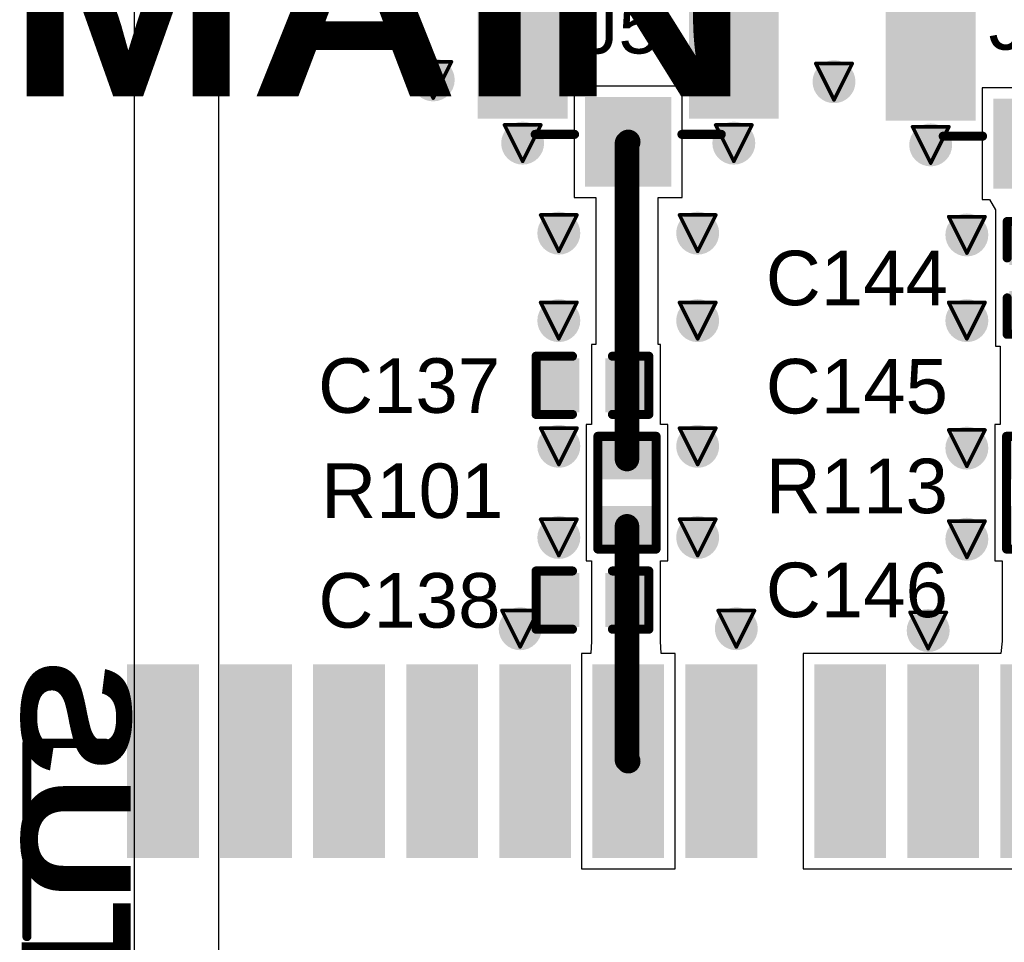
# Model space of a CAD drawing. Header units: inches. Extents: x 0 to 12.2, y 0 to 7.
# Tile 124 of 154: x 2.713 to 3.254, y 4.143 to 4.65. Entities that reach past the tile are written whole.
import ezdxf

# ---------------------------------------------------------------- set-up
doc = ezdxf.new("R2010")
doc.units = ezdxf.units.IN
doc.header["$MEASUREMENT"] = 0
for name, color, linetype in [('Bottom Layer', 5, 'Continuous'), ('Bottom Overlay', 54, 'Continuous'), ('Drill Drawing', 1, 'Continuous'), ('Layer 1', 16, 'Continuous'), ('Layer 2', 76, 'Continuous'), ('Top Layer', 1, 'Continuous'), ('Top Overlay', 2, 'Continuous'), ('Top Paste', 8, 'Continuous'), ('Top Solder', 216, 'Continuous'), ('Via Holes', 16, 'Continuous')]:
    doc.layers.add(name, color=color, linetype=linetype)
doc.styles.add('Arial', font='txt', dxfattribs={"height": 0.2})
doc.styles.add('Arial Black_Bold', font='txt', dxfattribs={"height": 0.2})

# ---------------------------------------------------------------- blocks, each defined once
blk = doc.blocks.new('EC21EFA_512_STD_17')
at = {"layer": 'Top Layer'}
for points in [[(0.57087, 0.51181), (0.66929, 0.51181), (0.66929, 0.48031), (0.57087, 0.48031)], [(0.57087, 0.46063), (0.66929, 0.46063), (0.66929, 0.42913), (0.57087, 0.42913)], [(0.57087, 0.40945), (0.66929, 0.40945), (0.66929, 0.37795), (0.57087, 0.37795)], [(0.57087, 0.35827), (0.66929, 0.35827), (0.66929, 0.32677), (0.57087, 0.32677)], [(0.57087, 0.30709), (0.66929, 0.30709), (0.66929, 0.27559), (0.57087, 0.27559)], [(0.57087, 0.25591), (0.66929, 0.25591), (0.66929, 0.22441), (0.57087, 0.22441)], [(0.57087, 0.20472), (0.66929, 0.20472), (0.66929, 0.17323), (0.57087, 0.17323)], [(0.57087, 0.13386), (0.66929, 0.13386), (0.66929, 0.10236), (0.57087, 0.10236)], [(0.57087, 0.08268), (0.66929, 0.08268), (0.66929, 0.05118), (0.57087, 0.05118)]]:
    blk.add_hatch(color=1, dxfattribs=at).paths.add_polyline_path(points)
at = {"layer": 'Top Solder'}
for points in [[(0.56687, 0.51581), (0.67329, 0.51581), (0.67329, 0.47631), (0.56687, 0.47631)], [(0.56687, 0.46463), (0.67329, 0.46463), (0.67329, 0.42513), (0.56687, 0.42513)], [(0.56687, 0.41345), (0.67329, 0.41345), (0.67329, 0.37395), (0.56687, 0.37395)], [(0.56687, 0.36227), (0.67329, 0.36227), (0.67329, 0.32277), (0.56687, 0.32277)], [(0.56687, 0.31109), (0.67329, 0.31109), (0.67329, 0.27159), (0.56687, 0.27159)], [(0.56687, 0.25991), (0.67329, 0.25991), (0.67329, 0.22041), (0.56687, 0.22041)], [(0.56687, 0.20872), (0.67329, 0.20872), (0.67329, 0.16923), (0.56687, 0.16923)], [(0.56687, 0.13786), (0.67329, 0.13786), (0.67329, 0.09836), (0.56687, 0.09836)], [(0.56687, 0.08668), (0.67329, 0.08668), (0.67329, 0.04718), (0.56687, 0.04718)], [(0.56687, 0.0355), (0.67329, 0.0355), (0.67329, -0.004), (0.56687, -0.004)]]:
    blk.add_hatch(color=216, dxfattribs=at).paths.add_polyline_path(points)
at = {"layer": 'Top Overlay', "const_width": 0.005}
for points in [[(0.52362, 0.57087), (0.62992, 0.57087)], [(0.62992, 0.57087), (0.62992, 0.52756)]]:
    blk.add_lwpolyline(points, dxfattribs=at)
at = {"layer": 'Top Overlay', "const_width": 0.0025}
for points in [[(0.52237, 0.57087, 1), (0.52487, 0.57087, 1)], [(0.62867, 0.57087, 1), (0.63117, 0.57087, 1)], [(0.62867, 0.57087, 1), (0.63117, 0.57087, 1)], [(0.62867, 0.52756, 1), (0.63117, 0.52756, 1)]]:
    blk.add_lwpolyline(points, format="xyb", close=True, dxfattribs=at)
blk = doc.blocks.new('R___0402_56')
at = {"layer": 'Top Layer'}
for points in [[(-0.0275, -0.0125), (-0.0275, 0.0125), (-0.0095, 0.0125), (-0.0095, -0.0125)], [(0.0095, -0.0125), (0.0095, 0.0125), (0.0275, 0.0125), (0.0275, -0.0125)]]:
    blk.add_hatch(color=1, dxfattribs=at).paths.add_polyline_path(points)
at = {"layer": 'Top Paste'}
for points in [[(-0.0275, -0.0125), (-0.0275, 0.0125), (-0.0095, 0.0125), (-0.0095, -0.0125)], [(0.0095, -0.0125), (0.0095, 0.0125), (0.0275, 0.0125), (0.0275, -0.0125)]]:
    blk.add_hatch(color=8, dxfattribs=at).paths.add_polyline_path(points)
at = {"layer": 'Top Solder'}
for points in [[(-0.02967, -0.01467), (-0.02967, 0.01467), (-0.00733, 0.01467), (-0.00733, -0.01467)], [(0.00733, -0.01467), (0.00733, 0.01467), (0.02967, 0.01467), (0.02967, -0.01467)]]:
    blk.add_hatch(color=216, dxfattribs=at).paths.add_polyline_path(points)
at = {"layer": 'Top Overlay'}
for points, const_width in [([(-0.031, -0.016), (-0.031, 0.016)], 0.005), ([(0.031, 0.016), (-0.031, 0.016)], 0.005), ([(0.031, -0.016), (0.031, 0.016)], 0.005), ([(0.031, -0.016), (-0.031, -0.016)], 0.005), ([(0.032, -0.017), (-0.032, -0.017)], 0.000127)]:
    blk.add_lwpolyline(points, dxfattribs=dict(at, const_width=const_width))
for points, const_width in [([(-0.03225, 0.016, 1), (-0.02975, 0.016, 1)], 0.0025), ([(-0.03225, 0.016, 1), (-0.02975, 0.016, 1)], 0.0025), ([(0.02975, 0.016, 1), (0.03225, 0.016, 1)], 0.0025), ([(0.02975, 0.016, 1), (0.03225, 0.016, 1)], 0.0025), ([(-0.03225, -0.016, 1), (-0.02975, -0.016, 1)], 0.0025), ([(-0.03225, -0.016, 1), (-0.02975, -0.016, 1)], 0.0025), ([(0.02975, -0.016, 1), (0.03225, -0.016, 1)], 0.0025), ([(0.02975, -0.016, 1), (0.03225, -0.016, 1)], 0.0025), ([(-0.03203, -0.017, 1), (-0.03197, -0.017, 1)], 0.0000635), ([(0.03197, -0.017, 1), (0.03203, -0.017, 1)], 0.0000635)]:
    blk.add_lwpolyline(points, format="xyb", close=True, dxfattribs=dict(at, const_width=const_width))
blk = doc.blocks.new('R___0402_64')
at = {"layer": 'Top Layer'}
for points in [[(-0.0275, -0.0125), (-0.0275, 0.0125), (-0.0095, 0.0125), (-0.0095, -0.0125)], [(0.0095, -0.0125), (0.0095, 0.0125), (0.0275, 0.0125), (0.0275, -0.0125)]]:
    blk.add_hatch(color=1, dxfattribs=at).paths.add_polyline_path(points)
at = {"layer": 'Top Paste'}
for points in [[(-0.0275, -0.0125), (-0.0275, 0.0125), (-0.0095, 0.0125), (-0.0095, -0.0125)], [(0.0095, -0.0125), (0.0095, 0.0125), (0.0275, 0.0125), (0.0275, -0.0125)]]:
    blk.add_hatch(color=8, dxfattribs=at).paths.add_polyline_path(points)
at = {"layer": 'Top Solder'}
for points in [[(-0.02967, -0.01467), (-0.02967, 0.01467), (-0.00733, 0.01467), (-0.00733, -0.01467)], [(0.00733, -0.01467), (0.00733, 0.01467), (0.02967, 0.01467), (0.02967, -0.01467)]]:
    blk.add_hatch(color=216, dxfattribs=at).paths.add_polyline_path(points)
at = {"layer": 'Top Overlay'}
for points, const_width in [([(-0.031, -0.016), (-0.031, 0.016)], 0.005), ([(0.031, 0.016), (-0.031, 0.016)], 0.005), ([(0.031, -0.016), (0.031, 0.016)], 0.005), ([(0.031, -0.016), (-0.031, -0.016)], 0.005), ([(0.032, -0.017), (-0.032, -0.017)], 0.000127)]:
    blk.add_lwpolyline(points, dxfattribs=dict(at, const_width=const_width))
for points, const_width in [([(-0.03225, 0.016, 1), (-0.02975, 0.016, 1)], 0.0025), ([(-0.03225, 0.016, 1), (-0.02975, 0.016, 1)], 0.0025), ([(0.02975, 0.016, 1), (0.03225, 0.016, 1)], 0.0025), ([(0.02975, 0.016, 1), (0.03225, 0.016, 1)], 0.0025), ([(-0.03225, -0.016, 1), (-0.02975, -0.016, 1)], 0.0025), ([(-0.03225, -0.016, 1), (-0.02975, -0.016, 1)], 0.0025), ([(0.02975, -0.016, 1), (0.03225, -0.016, 1)], 0.0025), ([(0.02975, -0.016, 1), (0.03225, -0.016, 1)], 0.0025), ([(-0.03203, -0.017, 1), (-0.03197, -0.017, 1)], 0.0000635), ([(0.03197, -0.017, 1), (0.03203, -0.017, 1)], 0.0000635)]:
    blk.add_lwpolyline(points, format="xyb", close=True, dxfattribs=dict(at, const_width=const_width))
blk = doc.blocks.new('U_FL_R_SMT_10__190')
at = {"layer": 'Top Layer'}
for points in [[(0.07333, 0.07874), (0.07333, 0.0374), (-0.01329, 0.0374), (-0.01329, 0.07874)], [(-0.05069, 0.01969), (-0.00935, 0.01969), (-0.00935, -0.01968), (-0.05069, -0.01968)], [(0.07333, -0.0374), (0.07333, -0.07874), (-0.01329, -0.07874), (-0.01329, -0.0374)]]:
    blk.add_hatch(color=1, dxfattribs=at).paths.add_polyline_path(points)
at = {"layer": 'Top Paste'}
for points in [[(0.07333, 0.07874), (0.07333, 0.0374), (-0.01329, 0.0374), (-0.01329, 0.07874)], [(-0.05069, 0.01969), (-0.00935, 0.01969), (-0.00935, -0.01968), (-0.05069, -0.01968)], [(0.07333, -0.0374), (0.07333, -0.07874), (-0.01329, -0.07874), (-0.01329, -0.0374)]]:
    blk.add_hatch(color=8, dxfattribs=at).paths.add_polyline_path(points)
at = {"layer": 'Top Solder'}
for points in [[(0.07733, 0.08274), (0.07733, 0.0334), (-0.01729, 0.0334), (-0.01729, 0.08274)], [(-0.05469, 0.02369), (-0.00535, 0.02369), (-0.00535, -0.02368), (-0.05469, -0.02368)], [(0.07733, -0.0334), (0.07733, -0.08274), (-0.01729, -0.08274), (-0.01729, -0.0334)]]:
    blk.add_hatch(color=216, dxfattribs=at).paths.add_polyline_path(points)
at = {"layer": 'Top Overlay', "const_width": 0.005}
for points in [[(-0.02589, 0.05118), (-0.02589, 0.02953)], [(0.08593, 0.05118), (0.08593, -0.05118)], [(-0.02589, -0.02953), (-0.02589, -0.05118)]]:
    blk.add_lwpolyline(points, dxfattribs=at)
at = {"layer": 'Top Overlay', "const_width": 0.0025}
for points in [[(-0.02714, 0.05118, 1), (-0.02464, 0.05118, 1)], [(0.08468, 0.05118, 1), (0.08718, 0.05118, 1)], [(-0.02714, 0.02953, 1), (-0.02464, 0.02953, 1)], [(-0.02714, -0.02953, 1), (-0.02464, -0.02953, 1)], [(-0.02714, -0.05118, 1), (-0.02464, -0.05118, 1)], [(0.08468, -0.05118, 1), (0.08718, -0.05118, 1)]]:
    blk.add_lwpolyline(points, format="xyb", close=True, dxfattribs=at)
blk = doc.blocks.new('U_FL_R_SMT_10__192')
at = {"layer": 'Top Layer'}
for points in [[(0.07333, 0.07874), (0.07333, 0.0374), (-0.01329, 0.0374), (-0.01329, 0.07874)], [(-0.05069, 0.01969), (-0.00935, 0.01969), (-0.00935, -0.01968), (-0.05069, -0.01968)], [(0.07333, -0.0374), (0.07333, -0.07874), (-0.01329, -0.07874), (-0.01329, -0.0374)]]:
    blk.add_hatch(color=1, dxfattribs=at).paths.add_polyline_path(points)
at = {"layer": 'Top Paste'}
for points in [[(0.07333, 0.07874), (0.07333, 0.0374), (-0.01329, 0.0374), (-0.01329, 0.07874)], [(-0.05069, 0.01969), (-0.00935, 0.01969), (-0.00935, -0.01968), (-0.05069, -0.01968)], [(0.07333, -0.0374), (0.07333, -0.07874), (-0.01329, -0.07874), (-0.01329, -0.0374)]]:
    blk.add_hatch(color=8, dxfattribs=at).paths.add_polyline_path(points)
at = {"layer": 'Top Solder'}
for points in [[(0.07733, 0.08274), (0.07733, 0.0334), (-0.01729, 0.0334), (-0.01729, 0.08274)], [(-0.05469, 0.02369), (-0.00535, 0.02369), (-0.00535, -0.02368), (-0.05469, -0.02368)], [(0.07733, -0.0334), (0.07733, -0.08274), (-0.01729, -0.08274), (-0.01729, -0.0334)]]:
    blk.add_hatch(color=216, dxfattribs=at).paths.add_polyline_path(points)
at = {"layer": 'Top Overlay', "const_width": 0.005}
for points in [[(-0.02589, 0.05118), (-0.02589, 0.02953)], [(0.08593, 0.05118), (0.08593, -0.05118)], [(-0.02589, -0.02953), (-0.02589, -0.05118)]]:
    blk.add_lwpolyline(points, dxfattribs=at)
at = {"layer": 'Top Overlay', "const_width": 0.0025}
for points in [[(-0.02714, 0.05118, 1), (-0.02464, 0.05118, 1)], [(0.08468, 0.05118, 1), (0.08718, 0.05118, 1)], [(-0.02714, 0.02953, 1), (-0.02464, 0.02953, 1)], [(-0.02714, -0.02953, 1), (-0.02464, -0.02953, 1)], [(-0.02714, -0.05118, 1), (-0.02464, -0.05118, 1)], [(0.08468, -0.05118, 1), (0.08718, -0.05118, 1)]]:
    blk.add_lwpolyline(points, format="xyb", close=True, dxfattribs=at)
blk = doc.blocks.new('C___0402_212')
at = {"layer": 'Top Layer'}
for points in [[(-0.0275, -0.0125), (-0.0275, 0.0125), (-0.0095, 0.0125), (-0.0095, -0.0125)], [(0.0095, -0.0125), (0.0095, 0.0125), (0.0275, 0.0125), (0.0275, -0.0125)]]:
    blk.add_hatch(color=1, dxfattribs=at).paths.add_polyline_path(points)
at = {"layer": 'Top Paste'}
for points in [[(-0.0275, -0.0125), (-0.0275, 0.0125), (-0.0095, 0.0125), (-0.0095, -0.0125)], [(0.0095, -0.0125), (0.0095, 0.0125), (0.0275, 0.0125), (0.0275, -0.0125)]]:
    blk.add_hatch(color=8, dxfattribs=at).paths.add_polyline_path(points)
at = {"layer": 'Top Solder'}
for points in [[(-0.02986, -0.01486), (-0.02986, 0.01486), (-0.00714, 0.01486), (-0.00714, -0.01486)], [(0.00714, -0.01486), (0.00714, 0.01486), (0.02986, 0.01486), (0.02986, -0.01486)]]:
    blk.add_hatch(color=216, dxfattribs=at).paths.add_polyline_path(points)
at = {"layer": 'Top Overlay', "const_width": 0.005}
for points in [[(-0.011, 0.016), (-0.031, 0.016)], [(-0.031, 0.016), (-0.031, -0.016)], [(0.011, 0.016), (0.031, 0.016)], [(0.031, 0.016), (0.031, -0.016)], [(-0.031, -0.016), (-0.011, -0.016)], [(0.011, -0.016), (0.031, -0.016)]]:
    blk.add_lwpolyline(points, dxfattribs=at)
at = {"layer": 'Top Overlay', "const_width": 0.0025}
for points in [[(-0.03225, 0.016, 1), (-0.02975, 0.016, 1)], [(-0.03225, 0.016, 1), (-0.02975, 0.016, 1)], [(-0.01225, 0.016, 1), (-0.00975, 0.016, 1)], [(0.00975, 0.016, 1), (0.01225, 0.016, 1)], [(0.02975, 0.016, 1), (0.03225, 0.016, 1)], [(0.02975, 0.016, 1), (0.03225, 0.016, 1)], [(-0.03225, -0.016, 1), (-0.02975, -0.016, 1)], [(-0.03225, -0.016, 1), (-0.02975, -0.016, 1)], [(-0.01225, -0.016, 1), (-0.00975, -0.016, 1)], [(0.00975, -0.016, 1), (0.01225, -0.016, 1)], [(0.02975, -0.016, 1), (0.03225, -0.016, 1)], [(0.02975, -0.016, 1), (0.03225, -0.016, 1)]]:
    blk.add_lwpolyline(points, format="xyb", close=True, dxfattribs=at)
blk = doc.blocks.new('C___0402_218')
at = {"layer": 'Top Layer'}
for points in [[(-0.0275, -0.0125), (-0.0275, 0.0125), (-0.0095, 0.0125), (-0.0095, -0.0125)], [(0.0095, -0.0125), (0.0095, 0.0125), (0.0275, 0.0125), (0.0275, -0.0125)]]:
    blk.add_hatch(color=1, dxfattribs=at).paths.add_polyline_path(points)
at = {"layer": 'Top Paste'}
for points in [[(-0.0275, -0.0125), (-0.0275, 0.0125), (-0.0095, 0.0125), (-0.0095, -0.0125)], [(0.0095, -0.0125), (0.0095, 0.0125), (0.0275, 0.0125), (0.0275, -0.0125)]]:
    blk.add_hatch(color=8, dxfattribs=at).paths.add_polyline_path(points)
at = {"layer": 'Top Solder'}
for points in [[(-0.02986, -0.01486), (-0.02986, 0.01486), (-0.00714, 0.01486), (-0.00714, -0.01486)], [(0.00714, -0.01486), (0.00714, 0.01486), (0.02986, 0.01486), (0.02986, -0.01486)]]:
    blk.add_hatch(color=216, dxfattribs=at).paths.add_polyline_path(points)
at = {"layer": 'Top Overlay', "const_width": 0.005}
for points in [[(-0.031, 0.016), (-0.011, 0.016)], [(-0.031, -0.016), (-0.031, 0.016)], [(0.011, 0.016), (0.031, 0.016)], [(0.031, -0.016), (0.031, 0.016)], [(-0.031, -0.016), (-0.011, -0.016)], [(0.011, -0.016), (0.031, -0.016)]]:
    blk.add_lwpolyline(points, dxfattribs=at)
at = {"layer": 'Top Overlay', "const_width": 0.0025}
for points in [[(-0.03225, 0.016, 1), (-0.02975, 0.016, 1)], [(-0.03225, 0.016, 1), (-0.02975, 0.016, 1)], [(-0.01225, 0.016, 1), (-0.00975, 0.016, 1)], [(0.00975, 0.016, 1), (0.01225, 0.016, 1)], [(0.02975, 0.016, 1), (0.03225, 0.016, 1)], [(0.02975, 0.016, 1), (0.03225, 0.016, 1)], [(-0.03225, -0.016, 1), (-0.02975, -0.016, 1)], [(-0.03225, -0.016, 1), (-0.02975, -0.016, 1)], [(-0.01225, -0.016, 1), (-0.00975, -0.016, 1)], [(0.00975, -0.016, 1), (0.01225, -0.016, 1)], [(0.02975, -0.016, 1), (0.03225, -0.016, 1)], [(0.02975, -0.016, 1), (0.03225, -0.016, 1)]]:
    blk.add_lwpolyline(points, format="xyb", close=True, dxfattribs=at)
blk = doc.blocks.new('C___0402_219')
at = {"layer": 'Top Layer'}
for points in [[(-0.0275, -0.0125), (-0.0275, 0.0125), (-0.0095, 0.0125), (-0.0095, -0.0125)], [(0.0095, -0.0125), (0.0095, 0.0125), (0.0275, 0.0125), (0.0275, -0.0125)]]:
    blk.add_hatch(color=1, dxfattribs=at).paths.add_polyline_path(points)
at = {"layer": 'Top Paste'}
for points in [[(-0.0275, -0.0125), (-0.0275, 0.0125), (-0.0095, 0.0125), (-0.0095, -0.0125)], [(0.0095, -0.0125), (0.0095, 0.0125), (0.0275, 0.0125), (0.0275, -0.0125)]]:
    blk.add_hatch(color=8, dxfattribs=at).paths.add_polyline_path(points)
at = {"layer": 'Top Solder'}
for points in [[(-0.02986, -0.01486), (-0.02986, 0.01486), (-0.00714, 0.01486), (-0.00714, -0.01486)], [(0.00714, -0.01486), (0.00714, 0.01486), (0.02986, 0.01486), (0.02986, -0.01486)]]:
    blk.add_hatch(color=216, dxfattribs=at).paths.add_polyline_path(points)
at = {"layer": 'Top Overlay', "const_width": 0.005}
for points in [[(-0.031, 0.016), (-0.011, 0.016)], [(-0.031, -0.016), (-0.031, 0.016)], [(0.011, 0.016), (0.031, 0.016)], [(0.031, -0.016), (0.031, 0.016)], [(-0.031, -0.016), (-0.011, -0.016)], [(0.011, -0.016), (0.031, -0.016)]]:
    blk.add_lwpolyline(points, dxfattribs=at)
at = {"layer": 'Top Overlay', "const_width": 0.0025}
for points in [[(-0.03225, 0.016, 1), (-0.02975, 0.016, 1)], [(-0.03225, 0.016, 1), (-0.02975, 0.016, 1)], [(-0.01225, 0.016, 1), (-0.00975, 0.016, 1)], [(0.00975, 0.016, 1), (0.01225, 0.016, 1)], [(0.02975, 0.016, 1), (0.03225, 0.016, 1)], [(0.02975, 0.016, 1), (0.03225, 0.016, 1)], [(-0.03225, -0.016, 1), (-0.02975, -0.016, 1)], [(-0.03225, -0.016, 1), (-0.02975, -0.016, 1)], [(-0.01225, -0.016, 1), (-0.00975, -0.016, 1)], [(0.00975, -0.016, 1), (0.01225, -0.016, 1)], [(0.02975, -0.016, 1), (0.03225, -0.016, 1)], [(0.02975, -0.016, 1), (0.03225, -0.016, 1)]]:
    blk.add_lwpolyline(points, format="xyb", close=True, dxfattribs=at)

msp = doc.modelspace()

# ---------------------------------------------------------------- hatches: boundary and pattern name
at = {"layer": 'Bottom Layer'}
h = msp.add_hatch(color=5, dxfattribs=at)
edge = h.paths.add_edge_path()
edge.add_arc((2.94, 4.61676), 0.01181, 0, 360)
h = msp.add_hatch(color=5, dxfattribs=at)
edge = h.paths.add_edge_path()
edge.add_arc((3.16041, 4.61577), 0.01181, 0, 360)
h = msp.add_hatch(color=5, dxfattribs=at)
edge = h.paths.add_edge_path()
edge.add_arc((2.98917, 4.58199), 0.01181, 0, 360)
h = msp.add_hatch(color=5, dxfattribs=at)
edge = h.paths.add_edge_path()
edge.add_arc((3.10531, 4.58199), 0.01181, 0, 360)
h = msp.add_hatch(color=5, dxfattribs=at)
edge = h.paths.add_edge_path()
edge.add_arc((3.21358, 4.58101), 0.01181, 0, 360)
h = msp.add_hatch(color=5, dxfattribs=at)
edge = h.paths.add_edge_path()
edge.add_arc((3.00906, 4.53249), 0.01181, 0, 360)
h = msp.add_hatch(color=5, dxfattribs=at)
edge = h.paths.add_edge_path()
edge.add_arc((3.08543, 4.53249), 0.01181, 0, 360)
h = msp.add_hatch(color=5, dxfattribs=at)
edge = h.paths.add_edge_path()
edge.add_arc((3.23347, 4.53151), 0.01181, 0, 360)
h = msp.add_hatch(color=5, dxfattribs=at)
edge = h.paths.add_edge_path()
edge.add_arc((3.00906, 4.48439), 0.01181, 0, 360)
h = msp.add_hatch(color=5, dxfattribs=at)
edge = h.paths.add_edge_path()
edge.add_arc((3.08543, 4.48439), 0.01181, 0, 360)
h = msp.add_hatch(color=5, dxfattribs=at)
edge = h.paths.add_edge_path()
edge.add_arc((3.23347, 4.48439), 0.01181, 0, 360)
h = msp.add_hatch(color=5, dxfattribs=at)
edge = h.paths.add_edge_path()
edge.add_arc((3.00906, 4.41527), 0.01181, 0, 360)
h = msp.add_hatch(color=5, dxfattribs=at)
edge = h.paths.add_edge_path()
edge.add_arc((3.08543, 4.41527), 0.01181, 0, 360)
h = msp.add_hatch(color=5, dxfattribs=at)
edge = h.paths.add_edge_path()
edge.add_arc((3.23347, 4.41428), 0.01181, 0, 360)
h = msp.add_hatch(color=5, dxfattribs=at)
edge = h.paths.add_edge_path()
edge.add_arc((3.00906, 4.36515), 0.01181, 0, 360)
h = msp.add_hatch(color=5, dxfattribs=at)
edge = h.paths.add_edge_path()
edge.add_arc((3.08543, 4.36515), 0.01181, 0, 360)
h = msp.add_hatch(color=5, dxfattribs=at)
edge = h.paths.add_edge_path()
edge.add_arc((3.23347, 4.36416), 0.01181, 0, 360)
h = msp.add_hatch(color=5, dxfattribs=at)
edge = h.paths.add_edge_path()
edge.add_arc((2.9878, 4.31496), 0.01181, 0, 360)
h = msp.add_hatch(color=5, dxfattribs=at)
edge = h.paths.add_edge_path()
edge.add_arc((3.10668, 4.31496), 0.01181, 0, 360)
h = msp.add_hatch(color=5, dxfattribs=at)
edge = h.paths.add_edge_path()
edge.add_arc((3.21221, 4.31398), 0.01181, 0, 360)
at = {"layer": 'Layer 1'}
h = msp.add_hatch(color=16, dxfattribs=at)
edge = h.paths.add_edge_path()
edge.add_arc((2.94, 4.61676), 0.01181, 0, 360)
h = msp.add_hatch(color=16, dxfattribs=at)
edge = h.paths.add_edge_path()
edge.add_arc((3.16041, 4.61577), 0.01181, 0, 360)
h = msp.add_hatch(color=16, dxfattribs=at)
edge = h.paths.add_edge_path()
edge.add_arc((2.98917, 4.58199), 0.01181, 0, 360)
h = msp.add_hatch(color=16, dxfattribs=at)
edge = h.paths.add_edge_path()
edge.add_arc((3.10531, 4.58199), 0.01181, 0, 360)
h = msp.add_hatch(color=16, dxfattribs=at)
edge = h.paths.add_edge_path()
edge.add_arc((3.21358, 4.58101), 0.01181, 0, 360)
h = msp.add_hatch(color=16, dxfattribs=at)
edge = h.paths.add_edge_path()
edge.add_arc((3.00906, 4.53249), 0.01181, 0, 360)
h = msp.add_hatch(color=16, dxfattribs=at)
edge = h.paths.add_edge_path()
edge.add_arc((3.08543, 4.53249), 0.01181, 0, 360)
h = msp.add_hatch(color=16, dxfattribs=at)
edge = h.paths.add_edge_path()
edge.add_arc((3.23347, 4.53151), 0.01181, 0, 360)
h = msp.add_hatch(color=16, dxfattribs=at)
edge = h.paths.add_edge_path()
edge.add_arc((3.00906, 4.48439), 0.01181, 0, 360)
h = msp.add_hatch(color=16, dxfattribs=at)
edge = h.paths.add_edge_path()
edge.add_arc((3.08543, 4.48439), 0.01181, 0, 360)
h = msp.add_hatch(color=16, dxfattribs=at)
edge = h.paths.add_edge_path()
edge.add_arc((3.23347, 4.48439), 0.01181, 0, 360)
h = msp.add_hatch(color=16, dxfattribs=at)
edge = h.paths.add_edge_path()
edge.add_arc((3.00906, 4.41527), 0.01181, 0, 360)
h = msp.add_hatch(color=16, dxfattribs=at)
edge = h.paths.add_edge_path()
edge.add_arc((3.08543, 4.41527), 0.01181, 0, 360)
h = msp.add_hatch(color=16, dxfattribs=at)
edge = h.paths.add_edge_path()
edge.add_arc((3.23347, 4.41428), 0.01181, 0, 360)
h = msp.add_hatch(color=16, dxfattribs=at)
edge = h.paths.add_edge_path()
edge.add_arc((3.00906, 4.36515), 0.01181, 0, 360)
h = msp.add_hatch(color=16, dxfattribs=at)
edge = h.paths.add_edge_path()
edge.add_arc((3.08543, 4.36515), 0.01181, 0, 360)
h = msp.add_hatch(color=16, dxfattribs=at)
edge = h.paths.add_edge_path()
edge.add_arc((3.23347, 4.36416), 0.01181, 0, 360)
h = msp.add_hatch(color=16, dxfattribs=at)
edge = h.paths.add_edge_path()
edge.add_arc((2.9878, 4.31496), 0.01181, 0, 360)
h = msp.add_hatch(color=16, dxfattribs=at)
edge = h.paths.add_edge_path()
edge.add_arc((3.10668, 4.31496), 0.01181, 0, 360)
h = msp.add_hatch(color=16, dxfattribs=at)
edge = h.paths.add_edge_path()
edge.add_arc((3.21221, 4.31398), 0.01181, 0, 360)
at = {"layer": 'Layer 2'}
h = msp.add_hatch(color=76, dxfattribs=at)
edge = h.paths.add_edge_path()
edge.add_arc((2.94, 4.61676), 0.01181, 0, 360)
h = msp.add_hatch(color=76, dxfattribs=at)
edge = h.paths.add_edge_path()
edge.add_arc((3.16041, 4.61577), 0.01181, 0, 360)
h = msp.add_hatch(color=76, dxfattribs=at)
edge = h.paths.add_edge_path()
edge.add_arc((2.98917, 4.58199), 0.01181, 0, 360)
h = msp.add_hatch(color=76, dxfattribs=at)
edge = h.paths.add_edge_path()
edge.add_arc((3.10531, 4.58199), 0.01181, 0, 360)
h = msp.add_hatch(color=76, dxfattribs=at)
edge = h.paths.add_edge_path()
edge.add_arc((3.21358, 4.58101), 0.01181, 0, 360)
h = msp.add_hatch(color=76, dxfattribs=at)
edge = h.paths.add_edge_path()
edge.add_arc((3.00906, 4.53249), 0.01181, 0, 360)
h = msp.add_hatch(color=76, dxfattribs=at)
edge = h.paths.add_edge_path()
edge.add_arc((3.08543, 4.53249), 0.01181, 0, 360)
h = msp.add_hatch(color=76, dxfattribs=at)
edge = h.paths.add_edge_path()
edge.add_arc((3.23347, 4.53151), 0.01181, 0, 360)
h = msp.add_hatch(color=76, dxfattribs=at)
edge = h.paths.add_edge_path()
edge.add_arc((3.00906, 4.48439), 0.01181, 0, 360)
h = msp.add_hatch(color=76, dxfattribs=at)
edge = h.paths.add_edge_path()
edge.add_arc((3.08543, 4.48439), 0.01181, 0, 360)
h = msp.add_hatch(color=76, dxfattribs=at)
edge = h.paths.add_edge_path()
edge.add_arc((3.23347, 4.48439), 0.01181, 0, 360)
h = msp.add_hatch(color=76, dxfattribs=at)
edge = h.paths.add_edge_path()
edge.add_arc((3.00906, 4.41527), 0.01181, 0, 360)
h = msp.add_hatch(color=76, dxfattribs=at)
edge = h.paths.add_edge_path()
edge.add_arc((3.08543, 4.41527), 0.01181, 0, 360)
h = msp.add_hatch(color=76, dxfattribs=at)
edge = h.paths.add_edge_path()
edge.add_arc((3.23347, 4.41428), 0.01181, 0, 360)
h = msp.add_hatch(color=76, dxfattribs=at)
edge = h.paths.add_edge_path()
edge.add_arc((3.00906, 4.36515), 0.01181, 0, 360)
h = msp.add_hatch(color=76, dxfattribs=at)
edge = h.paths.add_edge_path()
edge.add_arc((3.08543, 4.36515), 0.01181, 0, 360)
h = msp.add_hatch(color=76, dxfattribs=at)
edge = h.paths.add_edge_path()
edge.add_arc((3.23347, 4.36416), 0.01181, 0, 360)
h = msp.add_hatch(color=76, dxfattribs=at)
edge = h.paths.add_edge_path()
edge.add_arc((2.9878, 4.31496), 0.01181, 0, 360)
h = msp.add_hatch(color=76, dxfattribs=at)
edge = h.paths.add_edge_path()
edge.add_arc((3.10668, 4.31496), 0.01181, 0, 360)
h = msp.add_hatch(color=76, dxfattribs=at)
edge = h.paths.add_edge_path()
edge.add_arc((3.21221, 4.31398), 0.01181, 0, 360)
at = {"layer": 'Top Layer'}
h = msp.add_hatch(color=1, dxfattribs=at)
edge = h.paths.add_edge_path()
edge.add_arc((2.94, 4.61676), 0.01181, 0, 360)
h = msp.add_hatch(color=1, dxfattribs=at)
edge = h.paths.add_edge_path()
edge.add_arc((3.16041, 4.61577), 0.01181, 0, 360)
h = msp.add_hatch(color=1, dxfattribs=at)
edge = h.paths.add_edge_path()
edge.add_arc((2.98917, 4.58199), 0.01181, 0, 360)
h = msp.add_hatch(color=1, dxfattribs=at)
edge = h.paths.add_edge_path()
edge.add_arc((3.10531, 4.58199), 0.01181, 0, 360)
h = msp.add_hatch(color=1, dxfattribs=at)
edge = h.paths.add_edge_path()
edge.add_arc((3.21358, 4.58101), 0.01181, 0, 360)
h = msp.add_hatch(color=1, dxfattribs=at)
edge = h.paths.add_edge_path()
edge.add_arc((3.00906, 4.53249), 0.01181, 0, 360)
h = msp.add_hatch(color=1, dxfattribs=at)
edge = h.paths.add_edge_path()
edge.add_arc((3.08543, 4.53249), 0.01181, 0, 360)
h = msp.add_hatch(color=1, dxfattribs=at)
edge = h.paths.add_edge_path()
edge.add_arc((3.23347, 4.53151), 0.01181, 0, 360)
h = msp.add_hatch(color=1, dxfattribs=at)
edge = h.paths.add_edge_path()
edge.add_arc((3.00906, 4.48439), 0.01181, 0, 360)
h = msp.add_hatch(color=1, dxfattribs=at)
edge = h.paths.add_edge_path()
edge.add_arc((3.08543, 4.48439), 0.01181, 0, 360)
h = msp.add_hatch(color=1, dxfattribs=at)
edge = h.paths.add_edge_path()
edge.add_arc((3.23347, 4.48439), 0.01181, 0, 360)
h = msp.add_hatch(color=1, dxfattribs=at)
edge = h.paths.add_edge_path()
edge.add_arc((3.00906, 4.41527), 0.01181, 0, 360)
h = msp.add_hatch(color=1, dxfattribs=at)
edge = h.paths.add_edge_path()
edge.add_arc((3.08543, 4.41527), 0.01181, 0, 360)
h = msp.add_hatch(color=1, dxfattribs=at)
edge = h.paths.add_edge_path()
edge.add_arc((3.23347, 4.41428), 0.01181, 0, 360)
h = msp.add_hatch(color=1, dxfattribs=at)
edge = h.paths.add_edge_path()
edge.add_arc((3.00906, 4.36515), 0.01181, 0, 360)
h = msp.add_hatch(color=1, dxfattribs=at)
edge = h.paths.add_edge_path()
edge.add_arc((3.08543, 4.36515), 0.01181, 0, 360)
h = msp.add_hatch(color=1, dxfattribs=at)
edge = h.paths.add_edge_path()
edge.add_arc((3.23347, 4.36416), 0.01181, 0, 360)
h = msp.add_hatch(color=1, dxfattribs=at)
edge = h.paths.add_edge_path()
edge.add_arc((2.9878, 4.31496), 0.01181, 0, 360)
h = msp.add_hatch(color=1, dxfattribs=at)
edge = h.paths.add_edge_path()
edge.add_arc((3.10668, 4.31496), 0.01181, 0, 360)
h = msp.add_hatch(color=1, dxfattribs=at)
edge = h.paths.add_edge_path()
edge.add_arc((3.21221, 4.31398), 0.01181, 0, 360)
at = {"layer": 'Via Holes'}
h = msp.add_hatch(color=7, dxfattribs=at)
edge = h.paths.add_edge_path()
edge.add_arc((2.94, 4.61676), 0.00591, 0, 360)
h = msp.add_hatch(color=7, dxfattribs=at)
edge = h.paths.add_edge_path()
edge.add_arc((3.16041, 4.61577), 0.00591, 0, 360)
h = msp.add_hatch(color=7, dxfattribs=at)
edge = h.paths.add_edge_path()
edge.add_arc((2.98917, 4.58199), 0.00591, 0, 360)
h = msp.add_hatch(color=7, dxfattribs=at)
edge = h.paths.add_edge_path()
edge.add_arc((3.10531, 4.58199), 0.00591, 0, 360)
h = msp.add_hatch(color=7, dxfattribs=at)
edge = h.paths.add_edge_path()
edge.add_arc((3.21358, 4.58101), 0.00591, 0, 360)
h = msp.add_hatch(color=7, dxfattribs=at)
edge = h.paths.add_edge_path()
edge.add_arc((3.00906, 4.53249), 0.00591, 0, 360)
h = msp.add_hatch(color=7, dxfattribs=at)
edge = h.paths.add_edge_path()
edge.add_arc((3.08543, 4.53249), 0.00591, 0, 360)
h = msp.add_hatch(color=7, dxfattribs=at)
edge = h.paths.add_edge_path()
edge.add_arc((3.23347, 4.53151), 0.00591, 0, 360)
h = msp.add_hatch(color=7, dxfattribs=at)
edge = h.paths.add_edge_path()
edge.add_arc((3.00906, 4.48439), 0.00591, 0, 360)
h = msp.add_hatch(color=7, dxfattribs=at)
edge = h.paths.add_edge_path()
edge.add_arc((3.08543, 4.48439), 0.00591, 0, 360)
h = msp.add_hatch(color=7, dxfattribs=at)
edge = h.paths.add_edge_path()
edge.add_arc((3.23347, 4.48439), 0.00591, 0, 360)
h = msp.add_hatch(color=7, dxfattribs=at)
edge = h.paths.add_edge_path()
edge.add_arc((3.00906, 4.41527), 0.00591, 0, 360)
h = msp.add_hatch(color=7, dxfattribs=at)
edge = h.paths.add_edge_path()
edge.add_arc((3.08543, 4.41527), 0.00591, 0, 360)
h = msp.add_hatch(color=7, dxfattribs=at)
edge = h.paths.add_edge_path()
edge.add_arc((3.23347, 4.41428), 0.00591, 0, 360)
h = msp.add_hatch(color=7, dxfattribs=at)
edge = h.paths.add_edge_path()
edge.add_arc((3.00906, 4.36515), 0.00591, 0, 360)
h = msp.add_hatch(color=7, dxfattribs=at)
edge = h.paths.add_edge_path()
edge.add_arc((3.08543, 4.36515), 0.00591, 0, 360)
h = msp.add_hatch(color=7, dxfattribs=at)
edge = h.paths.add_edge_path()
edge.add_arc((3.23347, 4.36416), 0.00591, 0, 360)
h = msp.add_hatch(color=7, dxfattribs=at)
edge = h.paths.add_edge_path()
edge.add_arc((2.9878, 4.31496), 0.00591, 0, 360)
h = msp.add_hatch(color=7, dxfattribs=at)
edge = h.paths.add_edge_path()
edge.add_arc((3.10668, 4.31496), 0.00591, 0, 360)
h = msp.add_hatch(color=7, dxfattribs=at)
edge = h.paths.add_edge_path()
edge.add_arc((3.21221, 4.31398), 0.00591, 0, 360)

# ---------------------------------------------------------------- linework, layer by layer
at = {"layer": 'Drill Drawing', "const_width": 0.002}
for points in [[(2.93, 4.62676), (2.95, 4.62676)], [(2.93, 4.62676), (2.94, 4.60676)], [(2.94, 4.60676), (2.95, 4.62676)], [(3.15041, 4.62577), (3.17041, 4.62577)], [(3.15041, 4.62577), (3.16041, 4.60577)], [(3.16041, 4.60577), (3.17041, 4.62577)], [(2.97917, 4.59199), (2.99917, 4.59199)], [(2.97917, 4.59199), (2.98917, 4.57199)], [(2.98917, 4.57199), (2.99917, 4.59199)], [(3.09531, 4.59199), (3.11531, 4.59199)], [(3.09531, 4.59199), (3.10531, 4.57199)], [(3.10531, 4.57199), (3.11531, 4.59199)], [(3.20358, 4.59101), (3.22358, 4.59101)], [(3.20358, 4.59101), (3.21358, 4.57101)], [(3.21358, 4.57101), (3.22358, 4.59101)], [(2.99906, 4.54249), (3.01906, 4.54249)], [(2.99906, 4.54249), (3.00906, 4.52249)], [(3.00906, 4.52249), (3.01906, 4.54249)], [(3.07543, 4.54249), (3.09543, 4.54249)], [(3.07543, 4.54249), (3.08543, 4.52249)], [(3.08543, 4.52249), (3.09543, 4.54249)], [(3.22347, 4.54151), (3.24347, 4.54151)], [(3.22347, 4.54151), (3.23347, 4.52151)], [(3.23347, 4.52151), (3.24347, 4.54151)], [(2.99906, 4.49439), (3.01906, 4.49439)], [(2.99906, 4.49439), (3.00906, 4.47439)], [(3.00906, 4.47439), (3.01906, 4.49439)], [(3.07543, 4.49439), (3.09543, 4.49439)], [(3.07543, 4.49439), (3.08543, 4.47439)], [(3.08543, 4.47439), (3.09543, 4.49439)], [(3.22347, 4.49439), (3.24347, 4.49439)], [(3.22347, 4.49439), (3.23347, 4.47439)], [(3.23347, 4.47439), (3.24347, 4.49439)], [(2.99906, 4.42527), (3.01906, 4.42527)], [(2.99906, 4.42527), (3.00906, 4.40527)], [(3.00906, 4.40527), (3.01906, 4.42527)], [(3.07543, 4.42527), (3.09543, 4.42527)], [(3.07543, 4.42527), (3.08543, 4.40527)], [(3.08543, 4.40527), (3.09543, 4.42527)], [(3.22347, 4.42428), (3.24347, 4.42428)], [(3.22347, 4.42428), (3.23347, 4.40428)], [(3.23347, 4.40428), (3.24347, 4.42428)], [(2.99906, 4.37515), (3.01906, 4.37515)], [(2.99906, 4.37515), (3.00906, 4.35515)], [(3.00906, 4.35515), (3.01906, 4.37515)], [(3.07543, 4.37515), (3.09543, 4.37515)], [(3.07543, 4.37515), (3.08543, 4.35515)], [(3.08543, 4.35515), (3.09543, 4.37515)], [(3.22347, 4.37416), (3.24347, 4.37416)], [(3.22347, 4.37416), (3.23347, 4.35416)], [(3.23347, 4.35416), (3.24347, 4.37416)], [(2.9778, 4.32496), (2.9978, 4.32496)], [(2.9778, 4.32496), (2.9878, 4.30496)], [(2.9878, 4.30496), (2.9978, 4.32496)], [(3.09668, 4.32496), (3.11668, 4.32496)], [(3.09668, 4.32496), (3.10668, 4.30496)], [(3.10668, 4.30496), (3.11668, 4.32496)], [(3.20221, 4.32398), (3.22221, 4.32398)], [(3.20221, 4.32398), (3.21221, 4.30398)], [(3.21221, 4.30398), (3.22221, 4.32398)]]:
    msp.add_lwpolyline(points, dxfattribs=at)
at = {"layer": 'Drill Drawing', "const_width": 0.001}
for points in [[(2.9295, 4.62676, 1), (2.9305, 4.62676, 1)], [(2.9295, 4.62676, 1), (2.9305, 4.62676, 1)], [(2.9495, 4.62676, 1), (2.9505, 4.62676, 1)], [(2.9495, 4.62676, 1), (2.9505, 4.62676, 1)], [(3.14991, 4.62577, 1), (3.15091, 4.62577, 1)], [(3.14991, 4.62577, 1), (3.15091, 4.62577, 1)], [(3.16991, 4.62577, 1), (3.17091, 4.62577, 1)], [(3.16991, 4.62577, 1), (3.17091, 4.62577, 1)], [(2.9395, 4.60676, 1), (2.9405, 4.60676, 1)], [(2.9395, 4.60676, 1), (2.9405, 4.60676, 1)], [(3.15991, 4.60577, 1), (3.16091, 4.60577, 1)], [(3.15991, 4.60577, 1), (3.16091, 4.60577, 1)], [(2.97867, 4.59199, 1), (2.97967, 4.59199, 1)], [(2.97867, 4.59199, 1), (2.97967, 4.59199, 1)], [(2.99867, 4.59199, 1), (2.99967, 4.59199, 1)], [(2.99867, 4.59199, 1), (2.99967, 4.59199, 1)], [(3.09481, 4.59199, 1), (3.09581, 4.59199, 1)], [(3.09481, 4.59199, 1), (3.09581, 4.59199, 1)], [(3.11481, 4.59199, 1), (3.11581, 4.59199, 1)], [(3.11481, 4.59199, 1), (3.11581, 4.59199, 1)], [(3.20308, 4.59101, 1), (3.20408, 4.59101, 1)], [(3.20308, 4.59101, 1), (3.20408, 4.59101, 1)], [(3.22308, 4.59101, 1), (3.22408, 4.59101, 1)], [(3.22308, 4.59101, 1), (3.22408, 4.59101, 1)], [(2.98867, 4.57199, 1), (2.98967, 4.57199, 1)], [(2.98867, 4.57199, 1), (2.98967, 4.57199, 1)], [(3.10481, 4.57199, 1), (3.10581, 4.57199, 1)], [(3.10481, 4.57199, 1), (3.10581, 4.57199, 1)], [(3.21308, 4.57101, 1), (3.21408, 4.57101, 1)], [(3.21308, 4.57101, 1), (3.21408, 4.57101, 1)], [(2.99856, 4.54249, 1), (2.99956, 4.54249, 1)], [(2.99856, 4.54249, 1), (2.99956, 4.54249, 1)], [(3.01856, 4.54249, 1), (3.01956, 4.54249, 1)], [(3.01856, 4.54249, 1), (3.01956, 4.54249, 1)], [(3.07493, 4.54249, 1), (3.07593, 4.54249, 1)], [(3.07493, 4.54249, 1), (3.07593, 4.54249, 1)], [(3.09493, 4.54249, 1), (3.09593, 4.54249, 1)], [(3.09493, 4.54249, 1), (3.09593, 4.54249, 1)], [(3.22297, 4.54151, 1), (3.22397, 4.54151, 1)], [(3.22297, 4.54151, 1), (3.22397, 4.54151, 1)], [(3.24297, 4.54151, 1), (3.24397, 4.54151, 1)], [(3.24297, 4.54151, 1), (3.24397, 4.54151, 1)], [(3.00856, 4.52249, 1), (3.00956, 4.52249, 1)], [(3.00856, 4.52249, 1), (3.00956, 4.52249, 1)], [(3.08493, 4.52249, 1), (3.08593, 4.52249, 1)], [(3.08493, 4.52249, 1), (3.08593, 4.52249, 1)], [(3.23297, 4.52151, 1), (3.23397, 4.52151, 1)], [(3.23297, 4.52151, 1), (3.23397, 4.52151, 1)], [(2.99856, 4.49439, 1), (2.99956, 4.49439, 1)], [(2.99856, 4.49439, 1), (2.99956, 4.49439, 1)], [(3.01856, 4.49439, 1), (3.01956, 4.49439, 1)], [(3.01856, 4.49439, 1), (3.01956, 4.49439, 1)], [(3.07493, 4.49439, 1), (3.07593, 4.49439, 1)], [(3.07493, 4.49439, 1), (3.07593, 4.49439, 1)], [(3.09493, 4.49439, 1), (3.09593, 4.49439, 1)], [(3.09493, 4.49439, 1), (3.09593, 4.49439, 1)], [(3.22297, 4.49439, 1), (3.22397, 4.49439, 1)], [(3.22297, 4.49439, 1), (3.22397, 4.49439, 1)], [(3.24297, 4.49439, 1), (3.24397, 4.49439, 1)], [(3.24297, 4.49439, 1), (3.24397, 4.49439, 1)], [(3.00856, 4.47439, 1), (3.00956, 4.47439, 1)], [(3.00856, 4.47439, 1), (3.00956, 4.47439, 1)], [(3.08493, 4.47439, 1), (3.08593, 4.47439, 1)], [(3.08493, 4.47439, 1), (3.08593, 4.47439, 1)], [(3.23297, 4.47439, 1), (3.23397, 4.47439, 1)], [(3.23297, 4.47439, 1), (3.23397, 4.47439, 1)], [(2.99856, 4.42527, 1), (2.99956, 4.42527, 1)], [(2.99856, 4.42527, 1), (2.99956, 4.42527, 1)], [(3.01856, 4.42527, 1), (3.01956, 4.42527, 1)], [(3.01856, 4.42527, 1), (3.01956, 4.42527, 1)], [(3.07493, 4.42527, 1), (3.07593, 4.42527, 1)], [(3.07493, 4.42527, 1), (3.07593, 4.42527, 1)], [(3.09493, 4.42527, 1), (3.09593, 4.42527, 1)], [(3.09493, 4.42527, 1), (3.09593, 4.42527, 1)], [(3.22297, 4.42428, 1), (3.22397, 4.42428, 1)], [(3.22297, 4.42428, 1), (3.22397, 4.42428, 1)], [(3.24297, 4.42428, 1), (3.24397, 4.42428, 1)], [(3.24297, 4.42428, 1), (3.24397, 4.42428, 1)], [(3.00856, 4.40527, 1), (3.00956, 4.40527, 1)], [(3.00856, 4.40527, 1), (3.00956, 4.40527, 1)], [(3.08493, 4.40527, 1), (3.08593, 4.40527, 1)], [(3.08493, 4.40527, 1), (3.08593, 4.40527, 1)], [(3.23297, 4.40428, 1), (3.23397, 4.40428, 1)], [(3.23297, 4.40428, 1), (3.23397, 4.40428, 1)], [(2.99856, 4.37515, 1), (2.99956, 4.37515, 1)], [(2.99856, 4.37515, 1), (2.99956, 4.37515, 1)], [(3.01856, 4.37515, 1), (3.01956, 4.37515, 1)], [(3.01856, 4.37515, 1), (3.01956, 4.37515, 1)], [(3.07493, 4.37515, 1), (3.07593, 4.37515, 1)], [(3.07493, 4.37515, 1), (3.07593, 4.37515, 1)], [(3.09493, 4.37515, 1), (3.09593, 4.37515, 1)], [(3.09493, 4.37515, 1), (3.09593, 4.37515, 1)], [(3.22297, 4.37416, 1), (3.22397, 4.37416, 1)], [(3.22297, 4.37416, 1), (3.22397, 4.37416, 1)], [(3.24297, 4.37416, 1), (3.24397, 4.37416, 1)], [(3.24297, 4.37416, 1), (3.24397, 4.37416, 1)], [(3.00856, 4.35515, 1), (3.00956, 4.35515, 1)], [(3.00856, 4.35515, 1), (3.00956, 4.35515, 1)], [(3.08493, 4.35515, 1), (3.08593, 4.35515, 1)], [(3.08493, 4.35515, 1), (3.08593, 4.35515, 1)], [(3.23297, 4.35416, 1), (3.23397, 4.35416, 1)], [(3.23297, 4.35416, 1), (3.23397, 4.35416, 1)], [(2.9773, 4.32496, 1), (2.9783, 4.32496, 1)], [(2.9773, 4.32496, 1), (2.9783, 4.32496, 1)], [(2.9973, 4.32496, 1), (2.9983, 4.32496, 1)], [(2.9973, 4.32496, 1), (2.9983, 4.32496, 1)], [(3.09618, 4.32496, 1), (3.09718, 4.32496, 1)], [(3.09618, 4.32496, 1), (3.09718, 4.32496, 1)], [(3.11618, 4.32496, 1), (3.11718, 4.32496, 1)], [(3.11618, 4.32496, 1), (3.11718, 4.32496, 1)], [(3.20171, 4.32398, 1), (3.20271, 4.32398, 1)], [(3.20171, 4.32398, 1), (3.20271, 4.32398, 1)], [(3.22171, 4.32398, 1), (3.22271, 4.32398, 1)], [(3.22171, 4.32398, 1), (3.22271, 4.32398, 1)], [(2.9873, 4.30496, 1), (2.9883, 4.30496, 1)], [(2.9873, 4.30496, 1), (2.9883, 4.30496, 1)], [(3.10618, 4.30496, 1), (3.10718, 4.30496, 1)], [(3.10618, 4.30496, 1), (3.10718, 4.30496, 1)], [(3.21171, 4.30398, 1), (3.21271, 4.30398, 1)], [(3.21171, 4.30398, 1), (3.21271, 4.30398, 1)]]:
    msp.add_lwpolyline(points, format="xyb", close=True, dxfattribs=at)
at = {"layer": 'Layer 2'}
for p, q in [((2.822, 3.49684), (2.822, 4.661)), ((2.77559, 4.65441), (2.77559, 3.48356))]:
    msp.add_line(p, q, dxfattribs=at)
at = {"layer": 'Top Layer'}
for p, q in [((3.07693, 4.61335), (3.01756, 4.61335)), ((3.01756, 4.61335), (3.01756, 4.55201)), ((3.07693, 4.55201), (3.07693, 4.61335)), ((3.30134, 4.61236), (3.24197, 4.61236)), ((3.24197, 4.61236), (3.24197, 4.55103)), ((3.01756, 4.55201), (3.02948, 4.55201)), ((3.02948, 4.55201), (3.02948, 4.47132)), ((3.06364, 4.47132), (3.06364, 4.55201)), ((3.06364, 4.55201), (3.07693, 4.55201)), ((3.24197, 4.55103), (3.24589, 4.55103)), ((3.24589, 4.55103), (3.24915, 4.54538)), ((3.24915, 4.54538), (3.24915, 4.50738)), ((3.24915, 4.50738), (3.24915, 4.47038)), ((3.02948, 4.47132), (3.02706, 4.47132)), ((3.02706, 4.47132), (3.02706, 4.42727)), ((3.06506, 4.47132), (3.06364, 4.47132)), ((3.06506, 4.42727), (3.06506, 4.47132)), ((3.24915, 4.47038), (3.25184, 4.47038)), ((3.25184, 4.47038), (3.25184, 4.42727)), ((3.02706, 4.42727), (3.02406, 4.42727)), ((3.02406, 4.42727), (3.02406, 4.38927)), ((3.06906, 4.42727), (3.06506, 4.42727)), ((3.06906, 4.38927), (3.06906, 4.42727)), ((3.25184, 4.42727), (3.24884, 4.42727)), ((3.24884, 4.42727), (3.24884, 4.38927)), ((3.02406, 4.38927), (3.02406, 4.35227)), ((3.06906, 4.35227), (3.06906, 4.38927)), ((3.24884, 4.38927), (3.24884, 4.38927)), ((3.24884, 4.38927), (3.24884, 4.35227)), ((3.02406, 4.35227), (3.02706, 4.35227)), ((3.02706, 4.35227), (3.02706, 4.30821)), ((3.06506, 4.30821), (3.06506, 4.35227)), ((3.06506, 4.35227), (3.06906, 4.35227)), ((3.24884, 4.35227), (3.25284, 4.35227)), ((3.25284, 4.35227), (3.25284, 4.30805)), ((3.02706, 4.30821), (3.02674, 4.30134)), ((3.02706, 4.30821), (3.02706, 4.30821)), ((3.06537, 4.30134), (3.06506, 4.30821)), ((3.06506, 4.30821), (3.06506, 4.30821)), ((3.25284, 4.30805), (3.25214, 4.30134)), ((3.25284, 4.30805), (3.25284, 4.30805)), ((3.02674, 4.30134), (3.02149, 4.30134)), ((3.02149, 4.30134), (3.02149, 4.18292)), ((3.07299, 4.30134), (3.06537, 4.30134)), ((3.07299, 4.18292), (3.07299, 4.30134)), ((3.25214, 4.30134), (3.14354, 4.30134)), ((3.14354, 4.30134), (3.14354, 4.18292)), ((3.02149, 4.18292), (3.07299, 4.18292)), ((3.14354, 4.18292), (3.2974, 4.18292))]:
    msp.add_line(p, q, dxfattribs=at)
at = {"layer": 'Top Layer', "const_width": 0.0135}
for points in [[(3.04656, 4.58199), (3.04724, 4.58268)], [(3.04656, 4.40827), (3.04656, 4.58199)], [(3.04656, 4.24281), (3.04656, 4.37127)], [(3.04656, 4.24281), (3.04724, 4.24213)]]:
    msp.add_lwpolyline(points, dxfattribs=at)
at = {"layer": 'Top Layer', "const_width": 0.00675}
for points in [[(3.04318, 4.58199, 1), (3.04993, 4.58199, 1)], [(3.04318, 4.58199, 1), (3.04993, 4.58199, 1)], [(3.04387, 4.58268, 1), (3.05062, 4.58268, 1)], [(3.04318, 4.40827, 1), (3.04993, 4.40827, 1)], [(3.04318, 4.37127, 1), (3.04993, 4.37127, 1)], [(3.04318, 4.24281, 1), (3.04993, 4.24281, 1)], [(3.04318, 4.24281, 1), (3.04993, 4.24281, 1)], [(3.04387, 4.24213, 1), (3.05062, 4.24213, 1)]]:
    msp.add_lwpolyline(points, format="xyb", close=True, dxfattribs=at)

# ---------------------------------------------------------------- block references
for name, p, rotation in [('U_FL_R_SMT_10__192', (3.04724, 4.6127), 90), ('U_FL_R_SMT_10__190', (3.27165, 4.61171), 90), ('C___0402_212', (3.27165, 4.50788), 90), ('R___0402_64', (3.04656, 4.38977), 270), ('R___0402_56', (3.27134, 4.38977), 270), ('EC21EFA_512_STD_17', (3.2874, 3.62205), 90)]:
    msp.add_blockref(name, p, dxfattribs=dict(rotation=rotation))
for name, p in [('C___0402_219', (3.02756, 4.44882)), ('C___0402_218', (3.02756, 4.33071))]:
    msp.add_blockref(name, p)

# ---------------------------------------------------------------- texts
at = {"layer": 'Bottom Overlay', "style": 'Arial Black_Bold', "text_generation_flag": 2}
msp.add_text('STATUS', height=0.06, rotation=270, dxfattribs=at).set_placement((2.71362, 3.91452))
at = {"layer": 'Top Overlay', "style": 'Arial Black_Bold'}
msp.add_text('MAIN', height=0.1, rotation=360, dxfattribs=at).set_placement((2.70562, 4.60767))
at = {"layer": 'Top Overlay', "style": 'Arial'}
for s, p in [('J8', (3.24541, 4.6334)), ('J5', (3.02086, 4.63128)), ('C144', (3.1229, 4.49285)), ('C137', (2.87665, 4.43367)), ('C145', (3.1229, 4.43333)), ('R113', (3.1229, 4.37847)), ('R101', (2.87839, 4.37583)), ('C146', (3.1229, 4.32132)), ('C138', (2.87681, 4.31556))]:
    msp.add_text(s, height=0.03, dxfattribs=at).set_placement(p)

doc.saveas('drawing.dxf')
